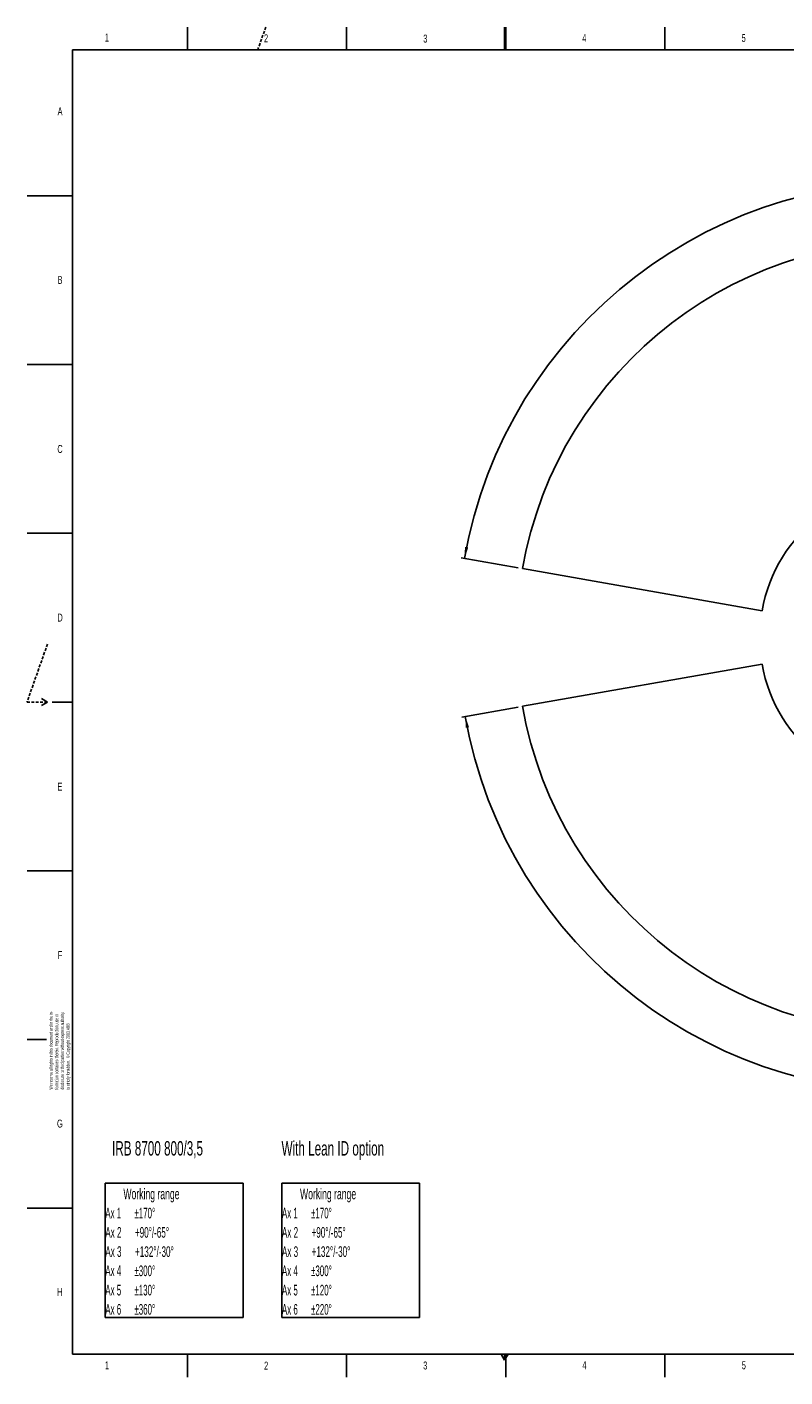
# Model space of a CAD drawing. Extents: x 0 to 16820, y 0 to 11880.
# Tile 1 of 77: x 0 to 6665, y 0 to 11880. Entities that reach past the tile are written whole.
import ezdxf

# ---------------------------------------------------------------- set-up
doc = ezdxf.new("R2010")
doc.units = 0
doc.header["$LTSCALE"] = 20
doc.linetypes.add('HIDDEN', pattern=[1.905, 1.27, -0.635])
doc.layers.get('0').update_dxf_attribs({"linetype": 'CONTINUOUS'})
doc.styles.add('SLDTEXTSTYLE0', font='TXT', dxfattribs={"width": 0.605})
doc.styles.add('SLDTEXTSTYLE1', font='TXT', dxfattribs={"width": 0.556})
doc.styles.add('SLDTEXTSTYLE2', font='TXT', dxfattribs={"width": 0.566316})
doc.styles.add('SLDTEXTSTYLE3', font='TXT', dxfattribs={"width": 0.56825})
doc.dimstyles.new('SLDDIMSTYLE1', dxfattribs={"dimtxt": 100, "dimasz": 100, "dimexe": 0, "dimexo": 0.0625, "dimgap": 25, "dimtad": 1, "dimdec": 4, "dimlfac": 20, "dimzin": 12, "dimtxsty": 'SLDTEXTSTYLE0', "dimsah": 1, "dimcen": 0.09, "dimazin": 3, "dimtfac": 1, "dimtofl": 0, "dimtmove": 0, "dimatfit": 3, "dimtolj": 1, "dimtzin": 12})

# ---------------------------------------------------------------- blocks, each defined once
blk = doc.blocks.new('SW_NOTE_0')
at = {"color": 0, "linetype": 'CONTINUOUS'}
for p, q in [((-2, -1015), (-2, 169)), ((-2, 169), (1212, 169)), ((1212, 169), (1212, -1015)), ((1212, -1015), (-2, -1015))]:
    blk.add_line(p, q, dxfattribs=at)
at = {"color": 0, "linetype": 'CONTINUOUS', "char_height": 93.84, "attachment_point": 1}
for s, insert, style in [('Working range', (159, 121), 'SLDTEXTSTYLE0'), ('Ax 1      ±170°', (0, -48), 'SLDTEXTSTYLE1'), ('Ax 2      +90°/-65°', (0, -218), 'SLDTEXTSTYLE2'), ('Ax 3      +132°/-30°', (0, -387), 'SLDTEXTSTYLE3'), ('Ax 4      ±300°', (0, -556), 'SLDTEXTSTYLE1'), ('Ax 5      ±130°', (0, -726), 'SLDTEXTSTYLE1'), ('Ax 6      ±360°', (0, -895), 'SLDTEXTSTYLE1')]:
    blk.add_mtext(s, dxfattribs=dict(at, insert=insert, style=style))
blk = doc.blocks.new('SW_NOTE_1')
at = {"color": 0, "linetype": 'CONTINUOUS'}
for p, q in [((-1, -1015), (-1, 169)), ((-1, 169), (1211, 169)), ((1211, 169), (1211, -1015)), ((1211, -1015), (-1, -1015))]:
    blk.add_line(p, q, dxfattribs=at)
at = {"color": 0, "linetype": 'CONTINUOUS', "char_height": 93.84, "attachment_point": 1}
for s, insert, style in [('Working range', (159, 121), 'SLDTEXTSTYLE0'), ('Ax 1      ±170°', (0, -48), 'SLDTEXTSTYLE1'), ('Ax 2      +90°/-65°', (0, -218), 'SLDTEXTSTYLE2'), ('Ax 3      +132°/-30°', (0, -387), 'SLDTEXTSTYLE3'), ('Ax 4      ±300°', (0, -556), 'SLDTEXTSTYLE1'), ('Ax 5      ±120°', (0, -726), 'SLDTEXTSTYLE1'), ('Ax 6      ±220°', (0, -895), 'SLDTEXTSTYLE1')]:
    blk.add_mtext(s, dxfattribs=dict(at, insert=insert, style=style))
blk = doc.blocks.new('SW_NOTE_2')
at = {"color": 0, "linetype": 'CONTINUOUS', "char_height": 30, "attachment_point": 1, "rotation": 90, "style": 'SLDTEXTSTYLE0'}
for s, insert in [('We reserve all rights in this document and in the in-', (-39, 0)), ('formation contained therein. Reproduction, use or', (11, 0)), ('disclosure to third parties without express authority', (61, 0)), ('is strictly forbidden.  © Copyright 2003 ABB', (111, 0))]:
    blk.add_mtext(s, dxfattribs=dict(at, insert=insert))
blk = doc.blocks.new('_D_2')
at = {"color": 7, "linetype": 'CONTINUOUS'}
for p, q in [((4318, 7120), (3817, 7209)), ((7831, 6508), (11826, 6508))]:
    blk.add_line(p, q, dxfattribs=at)
blk.add_arc((7791, 6508), 4005, 0, 170, dxfattribs=at)
for points in [[(3847, 7203), (3880, 7299), (3851, 7304)], [(11796, 6508), (11810, 6608), (11780, 6608)]]:
    blk.add_solid(points, dxfattribs=at)
at = {"color": 7, "linetype": 'CONTINUOUS', "insert": (8010, 10639), "char_height": 100, "attachment_point": 1, "rotation": 355, "style": 'SLDTEXTSTYLE0'}
blk.add_mtext('170°', dxfattribs=at)
blk = doc.blocks.new('_D_3')
at = {"color": 7, "linetype": 'CONTINUOUS'}
for p, q in [((7831, 6508), (11819, 6508)), ((4318, 5895), (3824, 5808))]:
    blk.add_line(p, q, dxfattribs=at)
blk.add_arc((7791, 6508), 3998, 190, 0, dxfattribs=at)
for points in [[(11789, 6508), (11773, 6408), (11803, 6408)], [(3854, 5814), (3858, 5713), (3887, 5718)]]:
    blk.add_solid(points, dxfattribs=at)
at = {"color": 7, "linetype": 'CONTINUOUS', "insert": (7987, 2641), "char_height": 100, "attachment_point": 1, "rotation": 5, "style": 'SLDTEXTSTYLE0'}
blk.add_mtext('170°', dxfattribs=at)

msp = doc.modelspace()

# ---------------------------------------------------------------- linework, layer by layer
at = {"color": 7, "linetype": 'HIDDEN'}
for p, q in [((2100, 11880), (2029.2929293, 11680)), ((180, 6449.1428571), (0, 5940)), ((0, 5940), (180, 5940))]:
    msp.add_line(p, q, dxfattribs=at)
at = {"color": 7, "linetype": 'CONTINUOUS'}
for p, q in [((2810, 11880), (2810, 11680)), ((4200, 11680), (4200, 11880)), ((5610, 11680), (5610, 11880)), ((1410, 11880), (1410, 11680)), ((4210, 11880), (4210, 11680)), ((400, 200), (400, 11680)), ((16620, 11680), (400, 11680)), ((0, 10395), (400, 10395)), ((0, 8910), (400, 8910)), ((0, 7425), (400, 7425)), ((6463.6438724, 6741.9493809), (4357.1400888, 7113.3828329)), ((6463.6438724, 6273.7938939), (4357.1400888, 5902.3604418)), ((128.0384758, 5970), (180, 5940)), ((400, 5940), (220, 5940)), ((180, 5940), (128.0384758, 5910)), ((0, 4455), (400, 4455)), ((0, 2970), (170, 2970)), ((0, 1485), (400, 1485)), ((400, 200), (16620, 200)), ((1410, 200), (1410, 0)), ((2810, 200), (2810, 0)), ((4170, 200), (4200, 148.0384758)), ((4200, 148.0384758), (4230, 200)), ((4200, 148.0384758), (4200, 200)), ((4210, 200), (4210, 0)), ((5610, 0), (5610, 200))]:
    msp.add_line(p, q, dxfattribs=at)
for radius in [3487, 1348]:
    msp.add_arc((7791.1647235, 6507.8716374), radius, 190, 170, dxfattribs=at)

# ---------------------------------------------------------------- block references
for name, p in [('SW_NOTE_2', (234.1007251, 2529.4022474)), ('SW_NOTE_0', (688.4634215, 1537.3570461)), ('SW_NOTE_1', (2241.6330531, 1537.3571206))]:
    msp.add_blockref(name, p, dxfattribs=at)

# ---------------------------------------------------------------- texts
at = {"color": 7, "linetype": 'CONTINUOUS', "attachment_point": 1, "style": 'SLDTEXTSTYLE0'}
for s, insert, char_height in [('1', (683.9142982, 11821.9732241), 70), ('2', (2084.1967063, 11815.8072106), 70), ('3', (3484.6621941, 11813.0343617), 70), ('4', (4882.7360568, 11817.3079432), 70), ('5', (6283.7472482, 11818.3618547), 70), ('A', (269.0436972, 11173.8608199), 70), ('B', (269.0620334, 9689.812971), 70), ('C', (266.7567802, 8201.7223408), 70), ('D', (267.5883869, 6718.0084914), 70), ('E', (268.3810165, 5229.9933441), 70), ('F', (271.154346, 3747.9308257), 70), ('G', (263.7821808, 2264.9008455), 70), ('IRB 8700 800/3,5', (747.9343953, 2075.6116353), 127), ('With Lean ID option', (2238.2228851, 2075.6116353), 127), ('H', (265.2640641, 783.3289309), 70), ('1', (685.3609816, 137.8745173), 70), ('2', (2084.7734449, 135.0215819), 70), ('3', (3483.8569723, 136.3813457), 70), ('4', (4883.3118524, 138.7384891), 70), ('5', (6285.2567401, 138.2930952), 70)]:
    msp.add_mtext(s, dxfattribs=dict(at, insert=insert, char_height=char_height))

# ---------------------------------------------------------------- dimensions: what is measured, and where the dimension line sits
at = {"color": 7, "linetype": 'CONTINUOUS'}
for base, line1, line2, picture, middle in [((8140.2463275, 10497.8926284), ((6833.3630896, 6507.8716374), (7791.1647235, 6507.8716374)), ((4357.1400888, 7113.3828329), (6463.6438724, 6741.9493809)), '_D_2', (8140.2463275, 10497.8926284)), ((8139.6056329, 2525.1738183), ((4357.1400888, 5902.3604418), (6463.6438724, 6273.7938939)), ((6833.3630896, 6507.8716374), (7791.1647235, 6507.8716374)), '_D_3', (8139.6056329, 2525.1738183))]:
    dim = msp.add_angular_dim_2l(base=base, line1=line1, line2=line2, dimstyle='SLDDIMSTYLE1', dxfattribs=at)
    dim.commit()
    dim.dimension.update_dxf_attribs({"geometry": picture, "text_midpoint": middle, "dimtype": 162})

doc.saveas('drawing.dxf')
